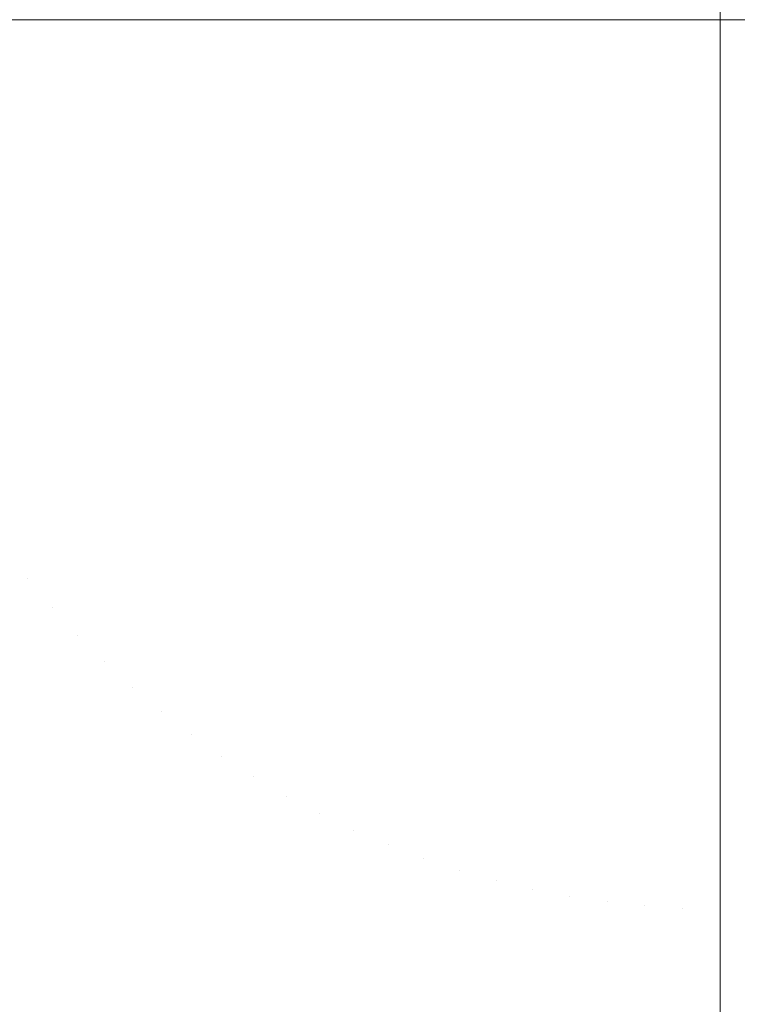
# Model space of a CAD drawing. Header units: centimetres. Extents: x -25.8 to 27.5, y 33.3 to 35.1.
# Tile 30 of 256: x -25.69604 to -25.69288, y 33.43578 to 33.44011. Entities that reach past the tile are written whole.
import ezdxf

# ---------------------------------------------------------------- set-up
doc = ezdxf.new("R2010")
doc.units = ezdxf.units.CM
doc.header["$LTSCALE"] = 2.54
doc.layers.add('Lucido design-1', color=7, linetype='Continuous')

# ---------------------------------------------------------------- blocks, each defined once
blk = doc.blocks.new('Gruppo-6-1')
at = {"color": 7, "linetype": 'Continuous', "lineweight": 9}
for points, invisible_edges in [([(-25.6989205, 33.440112, 329.7862993), (-25.6989205, 35.040112, 329.7862993), (-25.6949321, 35.040112, 329.7861409), (-25.6949321, 33.440112, 329.7861409)], 5), ([(-25.6989205, 33.440112, 305.8195362), (-25.6989205, 35.040112, 305.8195362), (-25.6949321, 35.040112, 305.8193778), (-25.6949321, 33.440112, 305.8193778)], 5), ([(-25.6968758, 33.440112, 330.5860448), (-25.6949317, 33.440112, 330.5860828), (-25.6949317, 35.040112, 330.5860828), (-25.6968758, 35.040112, 330.5860448)], 10), ([(-25.6968758, 33.440112, 306.6192817), (-25.6949317, 33.440112, 306.6193198), (-25.6949317, 35.040112, 306.6193198), (-25.6968758, 35.040112, 306.6192817)], 10), ([(-25.6949321, 33.440112, 329.7861409), (-25.6949321, 35.040112, 329.7861409), (-25.69296, 35.040112, 329.7861215), (-25.69296, 33.440112, 329.7861215)], 1), ([(-25.6949321, 33.440112, 305.8193778), (-25.6949321, 35.040112, 305.8193778), (-25.69296, 35.040112, 305.8193584), (-25.69296, 33.440112, 305.8193584)], 1), ([(-25.6949317, 35.040112, 330.5860828), (-25.6949317, 33.440112, 330.5860828), (-25.69296, 33.440112, 330.5861215), (-25.69296, 35.040112, 330.5861215)], 1), ([(-25.6949317, 35.040112, 306.6193198), (-25.6949317, 33.440112, 306.6193198), (-25.69296, 33.440112, 306.6193584), (-25.69296, 35.040112, 306.6193584)], 1), ([(-25.69296, 33.440112, 305.8193584), (-25.69296, 35.040112, 305.8193584), (-7.99296, 35.040112, 305.8193584), (-7.99296, 33.840112, 305.8193584)], 8), ([(-7.99296, 33.840112, 305.8193584), (-7.9926897, 33.8273796, 305.8193584), (-25.69296, 33.440112, 305.8193584)], 10), ([(-7.9926897, 33.8273796, 305.8193584), (-7.9918792, 33.8146702, 305.8193584), (-25.69296, 33.440112, 305.8193584)], 10), ([(-25.69296, 33.440112, 305.8193584), (-7.9918792, 33.8146702, 305.8193584), (-7.9905301, 33.8020067, 305.8193584)], 9), ([(-7.9905301, 33.8020067, 305.8193584), (-7.9886448, 33.7894118, 305.8193584), (-25.69296, 33.440112, 305.8193584)], 10), ([(-7.9886448, 33.7894118, 305.8193584), (-7.9862266, 33.7769082, 305.8193584), (-25.69296, 33.440112, 305.8193584)], 10), ([(-7.9862266, 33.7769082, 305.8193584), (-7.9832799, 33.7645186, 305.8193584), (-25.69296, 33.440112, 305.8193584)], 10), ([(-25.69296, 33.440112, 305.8193584), (-7.9832799, 33.7645186, 305.8193584), (-7.97981, 33.7522652, 305.8193584)], 9), ([(-7.97981, 33.7522652, 305.8193584), (-7.9758232, 33.7401701, 305.8193584), (-25.69296, 33.440112, 305.8193584)], 10), ([(-25.69296, 33.440112, 305.8193584), (-7.9758232, 33.7401701, 305.8193584), (-7.9713267, 33.7282551, 305.8193584)], 9), ([(-7.9713267, 33.7282551, 305.8193584), (-7.9663285, 33.7165416, 305.8193584), (-25.69296, 33.440112, 305.8193584)], 10), ([(-7.9663285, 33.7165416, 305.8193584), (-7.9608378, 33.7050509, 305.8193584), (-25.69296, 33.440112, 305.8193584)], 10), ([(-25.69296, 33.440112, 305.8193584), (-7.9608378, 33.7050509, 305.8193584), (-7.9548642, 33.6938035, 305.8193584)], 9), ([(-25.69296, 33.440112, 305.8193584), (-7.9548642, 33.6938035, 305.8193584), (-7.9484187, 33.6828198, 305.8193584)], 9), ([(-7.9484187, 33.6828198, 305.8193584), (-7.9415129, 33.6721196, 305.8193584), (-25.69296, 33.440112, 305.8193584)], 10), ([(-7.9415129, 33.6721196, 305.8193584), (-7.9341591, 33.6617221, 305.8193584), (-25.69296, 33.440112, 305.8193584)], 10), ([(-25.69296, 33.440112, 305.8193584), (-7.9341591, 33.6617221, 305.8193584), (-7.9263707, 33.651646, 305.8193584)], 9), ([(-25.69296, 33.440112, 305.8193584), (-7.9263707, 33.651646, 305.8193584), (-7.9181617, 33.6419096, 305.8193584)], 9), ([(-7.9181617, 33.6419096, 305.8193584), (-7.9095468, 33.6325303, 305.8193584), (-25.69296, 33.440112, 305.8193584)], 10), ([(-25.69296, 33.440112, 305.8193584), (-7.9095468, 33.6325303, 305.8193584), (-7.9005417, 33.6235252, 305.8193584)], 9), ([(-7.9005417, 33.6235252, 305.8193584), (-7.8911624, 33.6149103, 305.8193584), (-25.69296, 33.440112, 305.8193584)], 10), ([(-25.69296, 33.440112, 305.8193584), (-7.8911624, 33.6149103, 305.8193584), (-7.881426, 33.6067013, 305.8193584)], 9), ([(-7.881426, 33.6067013, 305.8193584), (-7.8713499, 33.5989129, 305.8193584), (-25.69296, 33.440112, 305.8193584)], 10), ([(-7.8713499, 33.5989129, 305.8193584), (-7.8609524, 33.5915591, 305.8193584), (-25.69296, 33.440112, 305.8193584)], 10), ([(-7.8609524, 33.5915591, 305.8193584), (-7.8502522, 33.5846533, 305.8193584), (-25.69296, 33.440112, 305.8193584)], 10), ([(-25.69296, 33.440112, 305.8193584), (-7.8502522, 33.5846533, 305.8193584), (-7.8392685, 33.5782078, 305.8193584)], 9), ([(-25.69296, 33.440112, 305.8193584), (-7.8392685, 33.5782078, 305.8193584), (-7.8280211, 33.5722342, 305.8193584)], 9), ([(-7.8280211, 33.5722342, 305.8193584), (-7.8165304, 33.5667435, 305.8193584), (-25.69296, 33.440112, 305.8193584)], 10), ([(-25.69296, 33.440112, 305.8193584), (-7.8165304, 33.5667435, 305.8193584), (-7.8048169, 33.5617453, 305.8193584)], 9), ([(-25.69296, 33.440112, 305.8193584), (-7.8048169, 33.5617453, 305.8193584), (-7.7929019, 33.5572488, 305.8193584)], 9), ([(-7.7929019, 33.5572488, 305.8193584), (-7.7808068, 33.553262, 305.8193584), (-25.69296, 33.440112, 305.8193584)], 10), ([(-7.7808068, 33.553262, 305.8193584), (-7.7685534, 33.5497921, 305.8193584), (-25.69296, 33.440112, 305.8193584)], 10), ([(-25.69296, 33.440112, 305.8193584), (-7.7685534, 33.5497921, 305.8193584), (-7.7561638, 33.5468454, 305.8193584)], 9), ([(-7.7561638, 33.5468454, 305.8193584), (-7.7436602, 33.5444272, 305.8193584), (-25.69296, 33.440112, 305.8193584)], 10), ([(-25.69296, 33.440112, 305.8193584), (-7.7436602, 33.5444272, 305.8193584), (-7.7310653, 33.5425419, 305.8193584)], 9), ([(-7.7310653, 33.5425419, 305.8193584), (-7.7184018, 33.5411928, 305.8193584), (-25.69296, 33.440112, 305.8193584)], 10), ([(-25.69296, 33.440112, 305.8193584), (-7.7184018, 33.5411928, 305.8193584), (-7.7056924, 33.5403823, 305.8193584)], 9), ([(-25.69296, 33.440112, 305.8193584), (-7.7056924, 33.5403823, 305.8193584), (-7.69296, 33.540112, 305.8193584)], 9), ([(-7.69296, 33.540112, 305.8193584), (9.40704, 33.540112, 305.8193584), (-25.69296, 33.440112, 305.8193584)], 10), ([(9.40704, 33.540112, 305.8193584), (27.40704, 33.440112, 305.8193584), (-25.69296, 33.440112, 305.8193584)], 9), ([(-25.6989151, 33.439859, 329.7862993), (-25.6989205, 33.440112, 329.7862993), (-25.6949321, 33.440112, 329.7861409), (-25.6949303, 33.4400283, 329.7861409)], 13), ([(-25.6989151, 33.439859, 305.8195362), (-25.6989205, 33.440112, 305.8195362), (-25.6949321, 33.440112, 305.8193778), (-25.6949303, 33.4400283, 305.8193778)], 13), ([(-25.6949317, 33.440112, 330.5860828), (-25.6968758, 33.440112, 330.5860448), (-25.6968723, 33.4399458, 330.5860448)], 10), ([(-25.6949317, 33.440112, 306.6193198), (-25.6968758, 33.440112, 306.6192817), (-25.6968723, 33.4399458, 306.6192817)], 10), ([(-25.6968723, 33.4399458, 330.5860448), (-25.69296, 33.440112, 330.5861215), (-25.6949317, 33.440112, 330.5860828)], 9), ([(-25.69296, 33.440112, 330.5861215), (-25.6968723, 33.4399458, 330.5860448), (-25.6968617, 33.4397799, 330.5860448)], 11), ([(-25.6968723, 33.4399458, 306.6192817), (-25.69296, 33.440112, 306.6193584), (-25.6949317, 33.440112, 306.6193198)], 9), ([(-25.69296, 33.440112, 306.6193584), (-25.6968723, 33.4399458, 306.6192817), (-25.6968617, 33.4397799, 306.6192817)], 11), ([(-25.69296, 33.440112, 330.5861215), (-25.6968617, 33.4397799, 330.5860448), (-25.6968441, 33.4396146, 330.5860448)], 11), ([(-25.69296, 33.440112, 306.6193584), (-25.6968617, 33.4397799, 306.6192817), (-25.6968441, 33.4396146, 306.6192817)], 11), ([(-25.69296, 33.440112, 330.5861215), (-25.6968441, 33.4396146, 330.5860448), (-25.6968195, 33.4394502, 330.5860448)], 11), ([(-25.69296, 33.440112, 306.6193584), (-25.6968441, 33.4396146, 306.6192817), (-25.6968195, 33.4394502, 306.6192817)], 11), ([(-25.69296, 33.440112, 330.5861215), (-25.6968195, 33.4394502, 330.5860448), (-25.6967879, 33.439287, 330.5860448)], 11), ([(-25.69296, 33.440112, 306.6193584), (-25.6968195, 33.4394502, 306.6192817), (-25.6967879, 33.439287, 306.6192817)], 11), ([(-25.69296, 33.440112, 330.5861215), (-25.6967879, 33.439287, 330.5860448), (-25.6967494, 33.4391253, 330.5860448)], 11), ([(-25.69296, 33.440112, 306.6193584), (-25.6967879, 33.439287, 306.6192817), (-25.6967494, 33.4391253, 306.6192817)], 11), ([(-25.69296, 33.440112, 330.5861215), (-25.6967494, 33.4391253, 330.5860448), (-25.6967041, 33.4389654, 330.5860448)], 11), ([(-25.69296, 33.440112, 306.6193584), (-25.6967494, 33.4391253, 306.6192817), (-25.6967041, 33.4389654, 306.6192817)], 11), ([(-25.69296, 33.440112, 330.5861215), (-25.6967041, 33.4389654, 330.5860448), (-25.6966521, 33.4388075, 330.5860448)], 11), ([(-25.69296, 33.440112, 306.6193584), (-25.6967041, 33.4389654, 306.6192817), (-25.6966521, 33.4388075, 306.6192817)], 11), ([(-25.69296, 33.440112, 330.5861215), (-25.6966521, 33.4388075, 330.5860448), (-25.6965934, 33.438652, 330.5860448)], 11), ([(-25.69296, 33.440112, 306.6193584), (-25.6966521, 33.4388075, 306.6192817), (-25.6965934, 33.438652, 306.6192817)], 11), ([(-25.69296, 33.440112, 330.5861215), (-25.6965934, 33.438652, 330.5860448), (-25.6965282, 33.4384991, 330.5860448)], 11), ([(-25.69296, 33.440112, 306.6193584), (-25.6965934, 33.438652, 306.6192817), (-25.6965282, 33.4384991, 306.6192817)], 11), ([(-25.69296, 33.440112, 330.5861215), (-25.6965282, 33.4384991, 330.5860448), (-25.6964565, 33.4383491, 330.5860448)], 11), ([(-25.69296, 33.440112, 306.6193584), (-25.6965282, 33.4384991, 306.6192817), (-25.6964565, 33.4383491, 306.6192817)], 11), ([(-25.69296, 33.440112, 330.5861215), (-25.6964565, 33.4383491, 330.5860448), (-25.6963785, 33.4382023, 330.5860448)], 11), ([(-25.69296, 33.440112, 306.6193584), (-25.6964565, 33.4383491, 306.6192817), (-25.6963785, 33.4382023, 306.6192817)], 11), ([(-25.69296, 33.440112, 330.5861215), (-25.6963785, 33.4382023, 330.5860448), (-25.6962944, 33.4380589, 330.5860448)], 11), ([(-25.69296, 33.440112, 306.6193584), (-25.6963785, 33.4382023, 306.6192817), (-25.6962944, 33.4380589, 306.6192817)], 11), ([(-25.69296, 33.440112, 330.5861215), (-25.6962944, 33.4380589, 330.5860448), (-25.6962043, 33.4379193, 330.5860448)], 11), ([(-25.69296, 33.440112, 306.6193584), (-25.6962944, 33.4380589, 306.6192817), (-25.6962043, 33.4379193, 306.6192817)], 11), ([(-25.69296, 33.440112, 330.5861215), (-25.6962043, 33.4379193, 330.5860448), (-25.6961083, 33.4377836, 330.5860448)], 11), ([(-25.69296, 33.440112, 306.6193584), (-25.6962043, 33.4379193, 306.6192817), (-25.6961083, 33.4377836, 306.6192817)], 11), ([(-25.69296, 33.440112, 330.5861215), (-25.6961083, 33.4377836, 330.5860448), (-25.6960066, 33.437652, 330.5860448)], 11), ([(-25.69296, 33.440112, 306.6193584), (-25.6961083, 33.4377836, 306.6192817), (-25.6960066, 33.437652, 306.6192817)], 11), ([(-25.69296, 33.440112, 330.5861215), (-25.6960066, 33.437652, 330.5860448), (-25.6958995, 33.4375249, 330.5860448)], 11), ([(-25.69296, 33.440112, 306.6193584), (-25.6960066, 33.437652, 306.6192817), (-25.6958995, 33.4375249, 306.6192817)], 11), ([(-25.69296, 33.440112, 330.5861215), (-25.6958995, 33.4375249, 330.5860448), (-25.695787, 33.4374025, 330.5860448)], 11), ([(-25.69296, 33.440112, 306.6193584), (-25.6958995, 33.4375249, 306.6192817), (-25.695787, 33.4374025, 306.6192817)], 11), ([(-25.69296, 33.440112, 330.5861215), (-25.695787, 33.4374025, 330.5860448), (-25.6956695, 33.437285, 330.5860448)], 11), ([(-25.69296, 33.440112, 306.6193584), (-25.695787, 33.4374025, 306.6192817), (-25.6956695, 33.437285, 306.6192817)], 11), ([(-25.69296, 33.440112, 330.5861215), (-25.6956695, 33.437285, 330.5860448), (-25.6955471, 33.4371725, 330.5860448)], 11), ([(-25.69296, 33.440112, 306.6193584), (-25.6956695, 33.437285, 306.6192817), (-25.6955471, 33.4371725, 306.6192817)], 11), ([(-25.69296, 33.440112, 330.5861215), (-25.6955471, 33.4371725, 330.5860448), (-25.69542, 33.4370654, 330.5860448)], 11), ([(-25.69296, 33.440112, 306.6193584), (-25.6955471, 33.4371725, 306.6192817), (-25.69542, 33.4370654, 306.6192817)], 11), ([(-25.69296, 33.440112, 330.5861215), (-25.69542, 33.4370654, 330.5860448), (-25.6952885, 33.4369637, 330.5860448)], 11), ([(-25.69296, 33.440112, 306.6193584), (-25.69542, 33.4370654, 306.6192817), (-25.6952885, 33.4369637, 306.6192817)], 11), ([(-25.69296, 33.440112, 330.5861215), (-25.6952885, 33.4369637, 330.5860448), (-25.6951527, 33.4368677, 330.5860448)], 11), ([(-25.69296, 33.440112, 306.6193584), (-25.6952885, 33.4369637, 306.6192817), (-25.6951527, 33.4368677, 306.6192817)], 11), ([(-25.69296, 33.440112, 330.5861215), (-25.6951527, 33.4368677, 330.5860448), (-25.6950131, 33.4367776, 330.5860448)], 11), ([(-25.69296, 33.440112, 306.6193584), (-25.6951527, 33.4368677, 306.6192817), (-25.6950131, 33.4367776, 306.6192817)], 11), ([(-25.69296, 33.440112, 330.5861215), (-25.6950131, 33.4367776, 330.5860448), (-25.6948697, 33.4366935, 330.5860448)], 11), ([(-25.69296, 33.440112, 306.6193584), (-25.6950131, 33.4367776, 306.6192817), (-25.6948697, 33.4366935, 306.6192817)], 11), ([(-25.6949303, 33.4400283, 329.7861409), (-25.6949321, 33.440112, 329.7861409), (-25.69296, 33.440112, 329.7861215)], 9), ([(-25.6949303, 33.4400283, 305.8193778), (-25.6949321, 33.440112, 305.8193778), (-25.69296, 33.440112, 305.8193584)], 9), ([(-25.694925, 33.4399448, 329.7861409), (-25.6949303, 33.4400283, 329.7861409), (-25.69296, 33.440112, 329.7861215)], 11), ([(-25.694925, 33.4399448, 305.8193778), (-25.6949303, 33.4400283, 305.8193778), (-25.69296, 33.440112, 305.8193584)], 11), ([(-25.6949161, 33.4398615, 329.7861409), (-25.694925, 33.4399448, 329.7861409), (-25.69296, 33.440112, 329.7861215)], 11), ([(-25.6949161, 33.4398615, 305.8193778), (-25.694925, 33.4399448, 305.8193778), (-25.69296, 33.440112, 305.8193584)], 11), ([(-25.6949037, 33.4397787, 329.7861409), (-25.6949161, 33.4398615, 329.7861409), (-25.69296, 33.440112, 329.7861215)], 11), ([(-25.6949037, 33.4397787, 305.8193778), (-25.6949161, 33.4398615, 305.8193778), (-25.69296, 33.440112, 305.8193584)], 11), ([(-25.6948878, 33.4396965, 329.7861409), (-25.6949037, 33.4397787, 329.7861409), (-25.69296, 33.440112, 329.7861215)], 11), ([(-25.6948878, 33.4396965, 305.8193778), (-25.6949037, 33.4397787, 305.8193778), (-25.69296, 33.440112, 305.8193584)], 11), ([(-25.6948685, 33.4396151, 329.7861409), (-25.6948878, 33.4396965, 329.7861409), (-25.69296, 33.440112, 329.7861215)], 11), ([(-25.6948685, 33.4396151, 305.8193778), (-25.6948878, 33.4396965, 305.8193778), (-25.69296, 33.440112, 305.8193584)], 11), ([(-25.69296, 33.440112, 330.5861215), (-25.6948697, 33.4366935, 330.5860448), (-25.6947229, 33.4366155, 330.5860448)], 11), ([(-25.69296, 33.440112, 306.6193584), (-25.6948697, 33.4366935, 306.6192817), (-25.6947229, 33.4366155, 306.6192817)], 11), ([(-25.6948456, 33.4395345, 329.7861409), (-25.6948685, 33.4396151, 329.7861409), (-25.69296, 33.440112, 329.7861215)], 11), ([(-25.6948456, 33.4395345, 305.8193778), (-25.6948685, 33.4396151, 305.8193778), (-25.69296, 33.440112, 305.8193584)], 11), ([(-25.6948194, 33.439455, 329.7861409), (-25.6948456, 33.4395345, 329.7861409), (-25.69296, 33.440112, 329.7861215)], 11), ([(-25.6948194, 33.439455, 305.8193778), (-25.6948456, 33.4395345, 305.8193778), (-25.69296, 33.440112, 305.8193584)], 11), ([(-25.6947899, 33.4393767, 329.7861409), (-25.6948194, 33.439455, 329.7861409), (-25.69296, 33.440112, 329.7861215)], 11), ([(-25.6947899, 33.4393767, 305.8193778), (-25.6948194, 33.439455, 305.8193778), (-25.69296, 33.440112, 305.8193584)], 11), ([(-25.694757, 33.4392997, 329.7861409), (-25.6947899, 33.4393767, 329.7861409), (-25.69296, 33.440112, 329.7861215)], 11), ([(-25.694757, 33.4392997, 305.8193778), (-25.6947899, 33.4393767, 305.8193778), (-25.69296, 33.440112, 305.8193584)], 11), ([(-25.6947209, 33.4392242, 329.7861409), (-25.694757, 33.4392997, 329.7861409), (-25.69296, 33.440112, 329.7861215)], 11), ([(-25.6947209, 33.4392242, 305.8193778), (-25.694757, 33.4392997, 305.8193778), (-25.69296, 33.440112, 305.8193584)], 11), ([(-25.69296, 33.440112, 330.5861215), (-25.6947229, 33.4366155, 330.5860448), (-25.6945729, 33.4365438, 330.5860448)], 11), ([(-25.69296, 33.440112, 306.6193584), (-25.6947229, 33.4366155, 306.6192817), (-25.6945729, 33.4365438, 306.6192817)], 11), ([(-25.6946817, 33.4391502, 329.7861409), (-25.6947209, 33.4392242, 329.7861409), (-25.69296, 33.440112, 329.7861215)], 11), ([(-25.6946817, 33.4391502, 305.8193778), (-25.6947209, 33.4392242, 305.8193778), (-25.69296, 33.440112, 305.8193584)], 11), ([(-25.6946393, 33.439078, 329.7861409), (-25.6946817, 33.4391502, 329.7861409), (-25.69296, 33.440112, 329.7861215)], 11), ([(-25.6946393, 33.439078, 305.8193778), (-25.6946817, 33.4391502, 305.8193778), (-25.69296, 33.440112, 305.8193584)], 11), ([(-25.6945939, 33.4390077, 329.7861409), (-25.6946393, 33.439078, 329.7861409), (-25.69296, 33.440112, 329.7861215)], 11), ([(-25.6945939, 33.4390077, 305.8193778), (-25.6946393, 33.439078, 305.8193778), (-25.69296, 33.440112, 305.8193584)], 11), ([(-25.6945456, 33.4389393, 329.7861409), (-25.6945939, 33.4390077, 329.7861409), (-25.69296, 33.440112, 329.7861215)], 11), ([(-25.6945456, 33.4389393, 305.8193778), (-25.6945939, 33.4390077, 305.8193778), (-25.69296, 33.440112, 305.8193584)], 11), ([(-25.69296, 33.440112, 330.5861215), (-25.6945729, 33.4365438, 330.5860448), (-25.69442, 33.4364786, 330.5860448)], 11), ([(-25.69296, 33.440112, 306.6193584), (-25.6945729, 33.4365438, 306.6192817), (-25.69442, 33.4364786, 306.6192817)], 11), ([(-25.6944944, 33.4388731, 329.7861409), (-25.6945456, 33.4389393, 329.7861409), (-25.69296, 33.440112, 329.7861215)], 11), ([(-25.6944944, 33.4388731, 305.8193778), (-25.6945456, 33.4389393, 305.8193778), (-25.69296, 33.440112, 305.8193584)], 11), ([(-25.6944404, 33.4388091, 329.7861409), (-25.6944944, 33.4388731, 329.7861409), (-25.69296, 33.440112, 329.7861215)], 11), ([(-25.6944404, 33.4388091, 305.8193778), (-25.6944944, 33.4388731, 305.8193778), (-25.69296, 33.440112, 305.8193584)], 11), ([(-25.6943838, 33.4387474, 329.7861409), (-25.6944404, 33.4388091, 329.7861409), (-25.69296, 33.440112, 329.7861215)], 11), ([(-25.6943838, 33.4387474, 305.8193778), (-25.6944404, 33.4388091, 305.8193778), (-25.69296, 33.440112, 305.8193584)], 11), ([(-25.69296, 33.440112, 330.5861215), (-25.69442, 33.4364786, 330.5860448), (-25.6942645, 33.4364199, 330.5860448)], 11), ([(-25.69296, 33.440112, 306.6193584), (-25.69442, 33.4364786, 306.6192817), (-25.6942645, 33.4364199, 306.6192817)], 11), ([(-25.6943246, 33.4386882, 329.7861409), (-25.6943838, 33.4387474, 329.7861409), (-25.69296, 33.440112, 329.7861215)], 11), ([(-25.6943246, 33.4386882, 305.8193778), (-25.6943838, 33.4387474, 305.8193778), (-25.69296, 33.440112, 305.8193584)], 11), ([(-25.6942629, 33.4386316, 329.7861409), (-25.6943246, 33.4386882, 329.7861409), (-25.69296, 33.440112, 329.7861215)], 11), ([(-25.6942629, 33.4386316, 305.8193778), (-25.6943246, 33.4386882, 305.8193778), (-25.69296, 33.440112, 305.8193584)], 11), ([(-25.69296, 33.440112, 330.5861215), (-25.6942645, 33.4364199, 330.5860448), (-25.6941066, 33.4363679, 330.5860448)], 11), ([(-25.69296, 33.440112, 306.6193584), (-25.6942645, 33.4364199, 306.6192817), (-25.6941066, 33.4363679, 306.6192817)], 11), ([(-25.6941989, 33.4385776, 329.7861409), (-25.6942629, 33.4386316, 329.7861409), (-25.69296, 33.440112, 329.7861215)], 11), ([(-25.6941989, 33.4385776, 305.8193778), (-25.6942629, 33.4386316, 305.8193778), (-25.69296, 33.440112, 305.8193584)], 11), ([(-25.6941327, 33.4385264, 329.7861409), (-25.6941989, 33.4385776, 329.7861409), (-25.69296, 33.440112, 329.7861215)], 11), ([(-25.6941327, 33.4385264, 305.8193778), (-25.6941989, 33.4385776, 305.8193778), (-25.69296, 33.440112, 305.8193584)], 11), ([(-25.6940643, 33.4384781, 329.7861409), (-25.6941327, 33.4385264, 329.7861409), (-25.69296, 33.440112, 329.7861215)], 11), ([(-25.6940643, 33.4384781, 305.8193778), (-25.6941327, 33.4385264, 305.8193778), (-25.69296, 33.440112, 305.8193584)], 11), ([(-25.69296, 33.440112, 330.5861215), (-25.6941066, 33.4363679, 330.5860448), (-25.6939467, 33.4363226, 330.5860448)], 11), ([(-25.69296, 33.440112, 306.6193584), (-25.6941066, 33.4363679, 306.6192817), (-25.6939467, 33.4363226, 306.6192817)], 11), ([(-25.693994, 33.4384327, 329.7861409), (-25.6940643, 33.4384781, 329.7861409), (-25.69296, 33.440112, 329.7861215)], 11), ([(-25.693994, 33.4384327, 305.8193778), (-25.6940643, 33.4384781, 305.8193778), (-25.69296, 33.440112, 305.8193584)], 11), ([(-25.6939218, 33.4383903, 329.7861409), (-25.693994, 33.4384327, 329.7861409), (-25.69296, 33.440112, 329.7861215)], 11), ([(-25.6939218, 33.4383903, 305.8193778), (-25.693994, 33.4384327, 305.8193778), (-25.69296, 33.440112, 305.8193584)], 11), ([(-25.69296, 33.440112, 330.5861215), (-25.6939467, 33.4363226, 330.5860448), (-25.693785, 33.4362841, 330.5860448)], 11), ([(-25.69296, 33.440112, 306.6193584), (-25.6939467, 33.4363226, 306.6192817), (-25.693785, 33.4362841, 306.6192817)], 11), ([(-25.6938478, 33.4383511, 329.7861409), (-25.6939218, 33.4383903, 329.7861409), (-25.69296, 33.440112, 329.7861215)], 11), ([(-25.6938478, 33.4383511, 305.8193778), (-25.6939218, 33.4383903, 305.8193778), (-25.69296, 33.440112, 305.8193584)], 11), ([(-25.6937723, 33.438315, 329.7861409), (-25.6938478, 33.4383511, 329.7861409), (-25.69296, 33.440112, 329.7861215)], 11), ([(-25.6937723, 33.438315, 305.8193778), (-25.6938478, 33.4383511, 305.8193778), (-25.69296, 33.440112, 305.8193584)], 11), ([(-25.69296, 33.440112, 330.5861215), (-25.693785, 33.4362841, 330.5860448), (-25.6936218, 33.4362525, 330.5860448)], 11), ([(-25.69296, 33.440112, 306.6193584), (-25.693785, 33.4362841, 306.6192817), (-25.6936218, 33.4362525, 306.6192817)], 11), ([(-25.6936953, 33.4382821, 329.7861409), (-25.6937723, 33.438315, 329.7861409), (-25.69296, 33.440112, 329.7861215)], 11), ([(-25.6936953, 33.4382821, 305.8193778), (-25.6937723, 33.438315, 305.8193778), (-25.69296, 33.440112, 305.8193584)], 11), ([(-25.693617, 33.4382526, 329.7861409), (-25.6936953, 33.4382821, 329.7861409), (-25.69296, 33.440112, 329.7861215)], 11), ([(-25.693617, 33.4382526, 305.8193778), (-25.6936953, 33.4382821, 305.8193778), (-25.69296, 33.440112, 305.8193584)], 11), ([(-25.69296, 33.440112, 330.5861215), (-25.6936218, 33.4362525, 330.5860448), (-25.6934574, 33.4362279, 330.5860448)], 11), ([(-25.69296, 33.440112, 306.6193584), (-25.6936218, 33.4362525, 306.6192817), (-25.6934574, 33.4362279, 306.6192817)], 11), ([(-25.6935375, 33.4382264, 329.7861409), (-25.693617, 33.4382526, 329.7861409), (-25.69296, 33.440112, 329.7861215)], 11), ([(-25.6935375, 33.4382264, 305.8193778), (-25.693617, 33.4382526, 305.8193778), (-25.69296, 33.440112, 305.8193584)], 11), ([(-25.6934569, 33.4382035, 329.7861409), (-25.6935375, 33.4382264, 329.7861409), (-25.69296, 33.440112, 329.7861215)], 11), ([(-25.6934569, 33.4382035, 305.8193778), (-25.6935375, 33.4382264, 305.8193778), (-25.69296, 33.440112, 305.8193584)], 11), ([(-25.69296, 33.440112, 330.5861215), (-25.6934574, 33.4362279, 330.5860448), (-25.6932921, 33.4362103, 330.5860448)], 11), ([(-25.69296, 33.440112, 306.6193584), (-25.6934574, 33.4362279, 306.6192817), (-25.6932921, 33.4362103, 306.6192817)], 11), ([(-25.6933755, 33.4381842, 329.7861409), (-25.6934569, 33.4382035, 329.7861409), (-25.69296, 33.440112, 329.7861215)], 11), ([(-25.6933755, 33.4381842, 305.8193778), (-25.6934569, 33.4382035, 305.8193778), (-25.69296, 33.440112, 305.8193584)], 11), ([(-25.6932933, 33.4381683, 329.7861409), (-25.6933755, 33.4381842, 329.7861409), (-25.69296, 33.440112, 329.7861215)], 11), ([(-25.6932933, 33.4381683, 305.8193778), (-25.6933755, 33.4381842, 305.8193778), (-25.69296, 33.440112, 305.8193584)], 11), ([(-25.6932105, 33.4381559, 329.7861409), (-25.6932933, 33.4381683, 329.7861409), (-25.69296, 33.440112, 329.7861215)], 11), ([(-25.6932105, 33.4381559, 305.8193778), (-25.6932933, 33.4381683, 305.8193778), (-25.69296, 33.440112, 305.8193584)], 11), ([(-25.69296, 33.440112, 330.5861215), (-25.6932921, 33.4362103, 330.5860448), (-25.6931262, 33.4361997, 330.5860448)], 11), ([(-25.69296, 33.440112, 306.6193584), (-25.6932921, 33.4362103, 306.6192817), (-25.6931262, 33.4361997, 306.6192817)], 11), ([(-25.6931272, 33.438147, 329.7861409), (-25.6932105, 33.4381559, 329.7861409), (-25.69296, 33.440112, 329.7861215)], 11), ([(-25.6931272, 33.438147, 305.8193778), (-25.6932105, 33.4381559, 305.8193778), (-25.69296, 33.440112, 305.8193584)], 11), ([(-25.6930437, 33.4381417, 329.7861409), (-25.6931272, 33.438147, 329.7861409), (-25.69296, 33.440112, 329.7861215)], 11), ([(-25.6930437, 33.4381417, 305.8193778), (-25.6931272, 33.438147, 305.8193778), (-25.69296, 33.440112, 305.8193584)], 11), ([(-25.69296, 33.440112, 330.5861215), (-25.6931262, 33.4361997, 330.5860448), (-25.69296, 33.4361962, 330.5860448)], 3), ([(-25.69296, 33.440112, 306.6193584), (-25.6931262, 33.4361997, 306.6192817), (-25.69296, 33.4361962, 306.6192817)], 3), ([(-25.69296, 33.4381399, 329.7861409), (-25.6930437, 33.4381417, 329.7861409), (-25.69296, 33.440112, 329.7861215)], 3), ([(-25.69296, 33.4381399, 305.8193778), (-25.6930437, 33.4381417, 305.8193778), (-25.69296, 33.440112, 305.8193584)], 3), ([(27.40704, 33.4361962, 330.5860448), (27.40704, 33.440112, 330.5861215), (-25.69296, 33.440112, 330.5861215), (-25.69296, 33.4361962, 330.5860448)], 8), ([(-25.69296, 33.4381399, 329.7861409), (-25.69296, 33.440112, 329.7861215), (27.40704, 33.440112, 329.7861215), (27.40704, 33.4381399, 329.7861409)], 8), ([(27.40704, 33.4361962, 306.6192817), (27.40704, 33.440112, 306.6193584), (-25.69296, 33.440112, 306.6193584), (-25.69296, 33.4361962, 306.6192817)], 8), ([(-25.69296, 33.4381399, 305.8193778), (-25.69296, 33.440112, 305.8193584), (27.40704, 33.440112, 305.8193584), (27.40704, 33.4381399, 305.8193778)], 8), ([(-25.698899, 33.4396065, 329.7862993), (-25.6989151, 33.439859, 329.7862993), (-25.6949303, 33.4400283, 329.7861409), (-25.694925, 33.4399448, 329.7861409)], 15), ([(-25.698899, 33.4396065, 305.8195362), (-25.6989151, 33.439859, 305.8195362), (-25.6949303, 33.4400283, 305.8193778), (-25.694925, 33.4399448, 305.8193778)], 15), ([(-25.6988722, 33.4393549, 329.7862993), (-25.698899, 33.4396065, 329.7862993), (-25.694925, 33.4399448, 329.7861409), (-25.6949161, 33.4398615, 329.7861409)], 15), ([(-25.6988722, 33.4393549, 305.8195362), (-25.698899, 33.4396065, 305.8195362), (-25.694925, 33.4399448, 305.8193778), (-25.6949161, 33.4398615, 305.8193778)], 15), ([(-25.6988348, 33.4391047, 329.7862993), (-25.6988722, 33.4393549, 329.7862993), (-25.6949161, 33.4398615, 329.7861409), (-25.6949037, 33.4397787, 329.7861409)], 15), ([(-25.6988348, 33.4391047, 305.8195362), (-25.6988722, 33.4393549, 305.8195362), (-25.6949161, 33.4398615, 305.8193778), (-25.6949037, 33.4397787, 305.8193778)], 15), ([(-25.6987867, 33.4388562, 329.7862993), (-25.6988348, 33.4391047, 329.7862993), (-25.6949037, 33.4397787, 329.7861409), (-25.6948878, 33.4396965, 329.7861409)], 15), ([(-25.6987867, 33.4388562, 305.8195362), (-25.6988348, 33.4391047, 305.8195362), (-25.6949037, 33.4397787, 305.8193778), (-25.6948878, 33.4396965, 305.8193778)], 15), ([(-25.6987282, 33.4386101, 329.7862993), (-25.6987867, 33.4388562, 329.7862993), (-25.6948878, 33.4396965, 329.7861409), (-25.6948685, 33.4396151, 329.7861409)], 15), ([(-25.6987282, 33.4386101, 305.8195362), (-25.6987867, 33.4388562, 305.8195362), (-25.6948878, 33.4396965, 305.8193778), (-25.6948685, 33.4396151, 305.8193778)], 15), ([(-25.6986592, 33.4383666, 329.7862993), (-25.6987282, 33.4386101, 329.7862993), (-25.6948685, 33.4396151, 329.7861409), (-25.6948456, 33.4395345, 329.7861409)], 15), ([(-25.6986592, 33.4383666, 305.8195362), (-25.6987282, 33.4386101, 305.8195362), (-25.6948685, 33.4396151, 305.8193778), (-25.6948456, 33.4395345, 305.8193778)], 15), ([(-25.69858, 33.4381263, 329.7862993), (-25.6986592, 33.4383666, 329.7862993), (-25.6948456, 33.4395345, 329.7861409), (-25.6948194, 33.439455, 329.7861409)], 15), ([(-25.69858, 33.4381263, 305.8195362), (-25.6986592, 33.4383666, 305.8195362), (-25.6948456, 33.4395345, 305.8193778), (-25.6948194, 33.439455, 305.8193778)], 15), ([(-25.6984907, 33.4378896, 329.7862993), (-25.69858, 33.4381263, 329.7862993), (-25.6948194, 33.439455, 329.7861409), (-25.6947899, 33.4393767, 329.7861409)], 15), ([(-25.6984907, 33.4378896, 305.8195362), (-25.69858, 33.4381263, 305.8195362), (-25.6948194, 33.439455, 305.8193778), (-25.6947899, 33.4393767, 305.8193778)], 15), ([(-25.6983914, 33.4376569, 329.7862993), (-25.6984907, 33.4378896, 329.7862993), (-25.6947899, 33.4393767, 329.7861409), (-25.694757, 33.4392997, 329.7861409)], 15), ([(-25.6983914, 33.4376569, 305.8195362), (-25.6984907, 33.4378896, 305.8195362), (-25.6947899, 33.4393767, 305.8193778), (-25.694757, 33.4392997, 305.8193778)], 15), ([(-25.6982823, 33.4374286, 329.7862993), (-25.6983914, 33.4376569, 329.7862993), (-25.694757, 33.4392997, 329.7861409), (-25.6947209, 33.4392242, 329.7861409)], 15), ([(-25.6982823, 33.4374286, 305.8195362), (-25.6983914, 33.4376569, 305.8195362), (-25.694757, 33.4392997, 305.8193778), (-25.6947209, 33.4392242, 305.8193778)], 15), ([(-25.6981636, 33.4372051, 329.7862993), (-25.6982823, 33.4374286, 329.7862993), (-25.6947209, 33.4392242, 329.7861409), (-25.6946817, 33.4391502, 329.7861409)], 15), ([(-25.6981636, 33.4372051, 305.8195362), (-25.6982823, 33.4374286, 305.8195362), (-25.6947209, 33.4392242, 305.8193778), (-25.6946817, 33.4391502, 305.8193778)], 15), ([(-25.6980355, 33.4369869, 329.7862993), (-25.6981636, 33.4372051, 329.7862993), (-25.6946817, 33.4391502, 329.7861409), (-25.6946393, 33.439078, 329.7861409)], 15), ([(-25.6980355, 33.4369869, 305.8195362), (-25.6981636, 33.4372051, 305.8195362), (-25.6946817, 33.4391502, 305.8193778), (-25.6946393, 33.439078, 305.8193778)], 15), ([(-25.6978983, 33.4367743, 329.7862993), (-25.6980355, 33.4369869, 329.7862993), (-25.6946393, 33.439078, 329.7861409), (-25.6945939, 33.4390077, 329.7861409)], 15), ([(-25.6978983, 33.4367743, 305.8195362), (-25.6980355, 33.4369869, 305.8195362), (-25.6946393, 33.439078, 305.8193778), (-25.6945939, 33.4390077, 305.8193778)], 15), ([(-25.6977522, 33.4365677, 329.7862993), (-25.6978983, 33.4367743, 329.7862993), (-25.6945939, 33.4390077, 329.7861409), (-25.6945456, 33.4389393, 329.7861409)], 15), ([(-25.6977522, 33.4365677, 305.8195362), (-25.6978983, 33.4367743, 305.8195362), (-25.6945939, 33.4390077, 305.8193778), (-25.6945456, 33.4389393, 305.8193778)], 15), ([(-25.6975975, 33.4363675, 329.7862993), (-25.6977522, 33.4365677, 329.7862993), (-25.6945456, 33.4389393, 329.7861409), (-25.6944944, 33.4388731, 329.7861409)], 15), ([(-25.6975975, 33.4363675, 305.8195362), (-25.6977522, 33.4365677, 305.8195362), (-25.6945456, 33.4389393, 305.8193778), (-25.6944944, 33.4388731, 305.8193778)], 15), ([(-25.6974344, 33.436174, 329.7862993), (-25.6975975, 33.4363675, 329.7862993), (-25.6944944, 33.4388731, 329.7861409), (-25.6944404, 33.4388091, 329.7861409)], 15), ([(-25.6974344, 33.436174, 305.8195362), (-25.6975975, 33.4363675, 305.8195362), (-25.6944944, 33.4388731, 305.8193778), (-25.6944404, 33.4388091, 305.8193778)], 15), ([(-25.6972632, 33.4359877, 329.7862993), (-25.6974344, 33.436174, 329.7862993), (-25.6944404, 33.4388091, 329.7861409), (-25.6943838, 33.4387474, 329.7861409)], 15), ([(-25.6972632, 33.4359877, 305.8195362), (-25.6974344, 33.436174, 305.8195362), (-25.6944404, 33.4388091, 305.8193778), (-25.6943838, 33.4387474, 305.8193778)], 15), ([(-25.6970843, 33.4358088, 329.7862993), (-25.6972632, 33.4359877, 329.7862993), (-25.6943838, 33.4387474, 329.7861409), (-25.6943246, 33.4386882, 329.7861409)], 15), ([(-25.6970843, 33.4358088, 305.8195362), (-25.6972632, 33.4359877, 305.8195362), (-25.6943838, 33.4387474, 305.8193778), (-25.6943246, 33.4386882, 305.8193778)], 15), ([(-25.696898, 33.4356376, 329.7862993), (-25.6970843, 33.4358088, 329.7862993), (-25.6943246, 33.4386882, 329.7861409), (-25.6942629, 33.4386316, 329.7861409)], 15), ([(-25.696898, 33.4356376, 305.8195362), (-25.6970843, 33.4358088, 305.8195362), (-25.6943246, 33.4386882, 305.8193778), (-25.6942629, 33.4386316, 305.8193778)], 15), ([(-25.6967045, 33.4354745, 329.7862993), (-25.696898, 33.4356376, 329.7862993), (-25.6942629, 33.4386316, 329.7861409), (-25.6941989, 33.4385776, 329.7861409)], 15), ([(-25.6967045, 33.4354745, 305.8195362), (-25.696898, 33.4356376, 305.8195362), (-25.6942629, 33.4386316, 305.8193778), (-25.6941989, 33.4385776, 305.8193778)], 15), ([(-25.6965043, 33.4353198, 329.7862993), (-25.6967045, 33.4354745, 329.7862993), (-25.6941989, 33.4385776, 329.7861409), (-25.6941327, 33.4385264, 329.7861409)], 15), ([(-25.6965043, 33.4353198, 305.8195362), (-25.6967045, 33.4354745, 305.8195362), (-25.6941989, 33.4385776, 305.8193778), (-25.6941327, 33.4385264, 305.8193778)], 15), ([(-25.6962977, 33.4351737, 329.7862993), (-25.6965043, 33.4353198, 329.7862993), (-25.6941327, 33.4385264, 329.7861409), (-25.6940643, 33.4384781, 329.7861409)], 15), ([(-25.6962977, 33.4351737, 305.8195362), (-25.6965043, 33.4353198, 305.8195362), (-25.6941327, 33.4385264, 305.8193778), (-25.6940643, 33.4384781, 305.8193778)], 15), ([(-25.6960851, 33.4350365, 329.7862993), (-25.6962977, 33.4351737, 329.7862993), (-25.6940643, 33.4384781, 329.7861409), (-25.693994, 33.4384327, 329.7861409)], 15), ([(-25.6960851, 33.4350365, 305.8195362), (-25.6962977, 33.4351737, 305.8195362), (-25.6940643, 33.4384781, 305.8193778), (-25.693994, 33.4384327, 305.8193778)], 15), ([(-25.6958669, 33.4349084, 329.7862993), (-25.6960851, 33.4350365, 329.7862993), (-25.693994, 33.4384327, 329.7861409), (-25.6939218, 33.4383903, 329.7861409)], 15), ([(-25.6958669, 33.4349084, 305.8195362), (-25.6960851, 33.4350365, 305.8195362), (-25.693994, 33.4384327, 305.8193778), (-25.6939218, 33.4383903, 305.8193778)], 15), ([(-25.6956434, 33.4347897, 329.7862993), (-25.6958669, 33.4349084, 329.7862993), (-25.6939218, 33.4383903, 329.7861409), (-25.6938478, 33.4383511, 329.7861409)], 15), ([(-25.6956434, 33.4347897, 305.8195362), (-25.6958669, 33.4349084, 305.8195362), (-25.6939218, 33.4383903, 305.8193778), (-25.6938478, 33.4383511, 305.8193778)], 15), ([(-25.6954151, 33.4346806, 329.7862993), (-25.6956434, 33.4347897, 329.7862993), (-25.6938478, 33.4383511, 329.7861409), (-25.6937723, 33.438315, 329.7861409)], 15), ([(-25.6954151, 33.4346806, 305.8195362), (-25.6956434, 33.4347897, 305.8195362), (-25.6938478, 33.4383511, 305.8193778), (-25.6937723, 33.438315, 305.8193778)], 15), ([(-25.6951824, 33.4345813, 329.7862993), (-25.6954151, 33.4346806, 329.7862993), (-25.6937723, 33.438315, 329.7861409), (-25.6936953, 33.4382821, 329.7861409)], 15), ([(-25.6951824, 33.4345813, 305.8195362), (-25.6954151, 33.4346806, 305.8195362), (-25.6937723, 33.438315, 305.8193778), (-25.6936953, 33.4382821, 305.8193778)], 15), ([(-25.6949457, 33.434492, 329.7862993), (-25.6951824, 33.4345813, 329.7862993), (-25.6936953, 33.4382821, 329.7861409), (-25.693617, 33.4382526, 329.7861409)], 15), ([(-25.6949457, 33.434492, 305.8195362), (-25.6951824, 33.4345813, 305.8195362), (-25.6936953, 33.4382821, 305.8193778), (-25.693617, 33.4382526, 305.8193778)], 15), ([(-25.6947054, 33.4344128, 329.7862993), (-25.6949457, 33.434492, 329.7862993), (-25.693617, 33.4382526, 329.7861409), (-25.6935375, 33.4382264, 329.7861409)], 15), ([(-25.6947054, 33.4344128, 305.8195362), (-25.6949457, 33.434492, 305.8195362), (-25.693617, 33.4382526, 305.8193778), (-25.6935375, 33.4382264, 305.8193778)], 15), ([(-25.6944619, 33.4343438, 329.7862993), (-25.6947054, 33.4344128, 329.7862993), (-25.6935375, 33.4382264, 329.7861409), (-25.6934569, 33.4382035, 329.7861409)], 15), ([(-25.6944619, 33.4343438, 305.8195362), (-25.6947054, 33.4344128, 305.8195362), (-25.6935375, 33.4382264, 305.8193778), (-25.6934569, 33.4382035, 305.8193778)], 15), ([(-25.6942158, 33.4342853, 329.7862993), (-25.6944619, 33.4343438, 329.7862993), (-25.6934569, 33.4382035, 329.7861409), (-25.6933755, 33.4381842, 329.7861409)], 15), ([(-25.6942158, 33.4342853, 305.8195362), (-25.6944619, 33.4343438, 305.8195362), (-25.6934569, 33.4382035, 305.8193778), (-25.6933755, 33.4381842, 305.8193778)], 15), ([(-25.6939673, 33.4342372, 329.7862993), (-25.6942158, 33.4342853, 329.7862993), (-25.6933755, 33.4381842, 329.7861409), (-25.6932933, 33.4381683, 329.7861409)], 15), ([(-25.6939673, 33.4342372, 305.8195362), (-25.6942158, 33.4342853, 305.8195362), (-25.6933755, 33.4381842, 305.8193778), (-25.6932933, 33.4381683, 305.8193778)], 15), ([(-25.6937171, 33.4341998, 329.7862993), (-25.6939673, 33.4342372, 329.7862993), (-25.6932933, 33.4381683, 329.7861409), (-25.6932105, 33.4381559, 329.7861409)], 15), ([(-25.6937171, 33.4341998, 305.8195362), (-25.6939673, 33.4342372, 305.8195362), (-25.6932933, 33.4381683, 305.8193778), (-25.6932105, 33.4381559, 305.8193778)], 15), ([(-25.6934655, 33.434173, 329.7862993), (-25.6937171, 33.4341998, 329.7862993), (-25.6932105, 33.4381559, 329.7861409), (-25.6931272, 33.438147, 329.7861409)], 15), ([(-25.6934655, 33.434173, 305.8195362), (-25.6937171, 33.4341998, 305.8195362), (-25.6932105, 33.4381559, 305.8193778), (-25.6931272, 33.438147, 305.8193778)], 15), ([(-25.693213, 33.4341569, 329.7862993), (-25.6934655, 33.434173, 329.7862993), (-25.6931272, 33.438147, 329.7861409), (-25.6930437, 33.4381417, 329.7861409)], 15), ([(-25.693213, 33.4341569, 305.8195362), (-25.6934655, 33.434173, 305.8195362), (-25.6931272, 33.438147, 305.8193778), (-25.6930437, 33.4381417, 305.8193778)], 15), ([(-25.693213, 33.4341569, 329.7862993), (-25.6930437, 33.4381417, 329.7861409), (-25.69296, 33.4381399, 329.7861409), (-25.69296, 33.4357508, 329.7862358)], 11), ([(-25.693213, 33.4341569, 305.8195362), (-25.6930437, 33.4381417, 305.8193778), (-25.69296, 33.4381399, 305.8193778), (-25.69296, 33.4357508, 305.8194727)], 11), ([(27.40704, 33.4381399, 329.7861409), (27.40704, 33.4357508, 329.7862358), (-25.69296, 33.4357508, 329.7862358), (-25.69296, 33.4381399, 329.7861409)], 10), ([(27.40704, 33.4381399, 305.8193778), (27.40704, 33.4357508, 305.8194727), (-25.69296, 33.4357508, 305.8194727), (-25.69296, 33.4381399, 305.8193778)], 10), ([(-25.6960066, 33.437652, 330.5860448), (-25.6961083, 33.4377836, 330.5860448), (-25.6995684, 33.4352245, 330.5857831), (-25.699355, 33.4349484, 330.5857831)], 15), ([(-25.6960066, 33.437652, 306.6192817), (-25.6961083, 33.4377836, 306.6192817), (-25.6995684, 33.4352245, 306.61902), (-25.699355, 33.4349484, 306.61902)], 15), ([(-25.6958995, 33.4375249, 330.5860448), (-25.6960066, 33.437652, 330.5860448), (-25.699355, 33.4349484, 330.5857831), (-25.6991301, 33.4346816, 330.5857831)], 15), ([(-25.6958995, 33.4375249, 306.6192817), (-25.6960066, 33.437652, 306.6192817), (-25.699355, 33.4349484, 306.61902), (-25.6991301, 33.4346816, 306.61902)], 15), ([(-25.695787, 33.4374025, 330.5860448), (-25.6958995, 33.4375249, 330.5860448), (-25.6991301, 33.4346816, 330.5857831), (-25.6988941, 33.4344247, 330.5857831)], 15), ([(-25.695787, 33.4374025, 306.6192817), (-25.6958995, 33.4375249, 306.6192817), (-25.6991301, 33.4346816, 306.61902), (-25.6988941, 33.4344247, 306.61902)], 15), ([(-25.6956695, 33.437285, 330.5860448), (-25.695787, 33.4374025, 330.5860448), (-25.6988941, 33.4344247, 330.5857831), (-25.6986473, 33.4341779, 330.5857831)], 15), ([(-25.6956695, 33.437285, 306.6192817), (-25.695787, 33.4374025, 306.6192817), (-25.6988941, 33.4344247, 306.61902), (-25.6986473, 33.4341779, 306.61902)], 15), ([(-25.6955471, 33.4371725, 330.5860448), (-25.6956695, 33.437285, 330.5860448), (-25.6986473, 33.4341779, 330.5857831), (-25.6983904, 33.4339419, 330.5857831)], 15), ([(-25.6955471, 33.4371725, 306.6192817), (-25.6956695, 33.437285, 306.6192817), (-25.6986473, 33.4341779, 306.61902), (-25.6983904, 33.4339419, 306.61902)], 15), ([(-25.69542, 33.4370654, 330.5860448), (-25.6955471, 33.4371725, 330.5860448), (-25.6983904, 33.4339419, 330.5857831), (-25.6981236, 33.433717, 330.5857831)], 15), ([(-25.69542, 33.4370654, 306.6192817), (-25.6955471, 33.4371725, 306.6192817), (-25.6983904, 33.4339419, 306.61902), (-25.6981236, 33.433717, 306.61902)], 15), ([(-25.6952885, 33.4369637, 330.5860448), (-25.69542, 33.4370654, 330.5860448), (-25.6981236, 33.433717, 330.5857831), (-25.6978475, 33.4335036, 330.5857831)], 15), ([(-25.6952885, 33.4369637, 306.6192817), (-25.69542, 33.4370654, 306.6192817), (-25.6981236, 33.433717, 306.61902), (-25.6978475, 33.4335036, 306.61902)], 15), ([(-25.6951527, 33.4368677, 330.5860448), (-25.6952885, 33.4369637, 330.5860448), (-25.6978475, 33.4335036, 330.5857831), (-25.6975627, 33.4333021, 330.5857831)], 15), ([(-25.6951527, 33.4368677, 306.6192817), (-25.6952885, 33.4369637, 306.6192817), (-25.6978475, 33.4335036, 306.61902), (-25.6975627, 33.4333021, 306.61902)], 15), ([(-25.6950131, 33.4367776, 330.5860448), (-25.6951527, 33.4368677, 330.5860448), (-25.6975627, 33.4333021, 330.5857831), (-25.6972695, 33.4331129, 330.5857831)], 15), ([(-25.6950131, 33.4367776, 306.6192817), (-25.6951527, 33.4368677, 306.6192817), (-25.6975627, 33.4333021, 306.61902), (-25.6972695, 33.4331129, 306.61902)], 15), ([(-25.6948697, 33.4366935, 330.5860448), (-25.6950131, 33.4367776, 330.5860448), (-25.6972695, 33.4331129, 330.5857831), (-25.6969686, 33.4329363, 330.5857831)], 15), ([(-25.6948697, 33.4366935, 306.6192817), (-25.6950131, 33.4367776, 306.6192817), (-25.6972695, 33.4331129, 306.61902), (-25.6969686, 33.4329363, 306.61902)], 15), ([(-25.6947229, 33.4366155, 330.5860448), (-25.6948697, 33.4366935, 330.5860448), (-25.6969686, 33.4329363, 330.5857831), (-25.6966604, 33.4327727, 330.5857831)], 15), ([(-25.6947229, 33.4366155, 306.6192817), (-25.6948697, 33.4366935, 306.6192817), (-25.6969686, 33.4329363, 306.61902), (-25.6966604, 33.4327727, 306.61902)], 15), ([(-25.6945729, 33.4365438, 330.5860448), (-25.6947229, 33.4366155, 330.5860448), (-25.6966604, 33.4327727, 330.5857831), (-25.6963456, 33.4326222, 330.5857831)], 15), ([(-25.6945729, 33.4365438, 306.6192817), (-25.6947229, 33.4366155, 306.6192817), (-25.6966604, 33.4327727, 306.61902), (-25.6963456, 33.4326222, 306.61902)], 15), ([(-25.69442, 33.4364786, 330.5860448), (-25.6945729, 33.4365438, 330.5860448), (-25.6963456, 33.4326222, 330.5857831), (-25.6960247, 33.4324853, 330.5857831)], 15), ([(-25.69442, 33.4364786, 306.6192817), (-25.6945729, 33.4365438, 306.6192817), (-25.6963456, 33.4326222, 306.61902), (-25.6960247, 33.4324853, 306.61902)], 15), ([(-25.6942645, 33.4364199, 330.5860448), (-25.69442, 33.4364786, 330.5860448), (-25.6960247, 33.4324853, 330.5857831), (-25.6956982, 33.4323621, 330.5857831)], 15), ([(-25.6942645, 33.4364199, 306.6192817), (-25.69442, 33.4364786, 306.6192817), (-25.6960247, 33.4324853, 306.61902), (-25.6956982, 33.4323621, 306.61902)], 15), ([(-25.6941066, 33.4363679, 330.5860448), (-25.6942645, 33.4364199, 330.5860448), (-25.6956982, 33.4323621, 330.5857831), (-25.6953668, 33.4322528, 330.5857831)], 15), ([(-25.6941066, 33.4363679, 306.6192817), (-25.6942645, 33.4364199, 306.6192817), (-25.6956982, 33.4323621, 306.61902), (-25.6953668, 33.4322528, 306.61902)], 15), ([(-25.6939467, 33.4363226, 330.5860448), (-25.6941066, 33.4363679, 330.5860448), (-25.6953668, 33.4322528, 330.5857831), (-25.6950311, 33.4321578, 330.5857831)], 15), ([(-25.6939467, 33.4363226, 306.6192817), (-25.6941066, 33.4363679, 306.6192817), (-25.6953668, 33.4322528, 306.61902), (-25.6950311, 33.4321578, 306.61902)], 15), ([(-25.693785, 33.4362841, 330.5860448), (-25.6939467, 33.4363226, 330.5860448), (-25.6950311, 33.4321578, 330.5857831), (-25.6946917, 33.432077, 330.5857831)], 15), ([(-25.693785, 33.4362841, 306.6192817), (-25.6939467, 33.4363226, 306.6192817), (-25.6950311, 33.4321578, 306.61902), (-25.6946917, 33.432077, 306.61902)], 15), ([(-25.6936218, 33.4362525, 330.5860448), (-25.693785, 33.4362841, 330.5860448), (-25.6946917, 33.432077, 330.5857831), (-25.6943491, 33.4320108, 330.5857831)], 15), ([(-25.6936218, 33.4362525, 306.6192817), (-25.693785, 33.4362841, 306.6192817), (-25.6946917, 33.432077, 306.61902), (-25.6943491, 33.4320108, 306.61902)], 15), ([(-25.6934574, 33.4362279, 330.5860448), (-25.6936218, 33.4362525, 330.5860448), (-25.6943491, 33.4320108, 330.5857831), (-25.694004, 33.4319591, 330.5857831)], 15), ([(-25.6934574, 33.4362279, 306.6192817), (-25.6936218, 33.4362525, 306.6192817), (-25.6943491, 33.4320108, 306.61902), (-25.694004, 33.4319591, 306.61902)], 15), ([(-25.6932921, 33.4362103, 330.5860448), (-25.6934574, 33.4362279, 330.5860448), (-25.694004, 33.4319591, 330.5857831), (-25.6936571, 33.4319222, 330.5857831)], 15), ([(-25.6932921, 33.4362103, 306.6192817), (-25.6934574, 33.4362279, 306.6192817), (-25.694004, 33.4319591, 306.61902), (-25.6936571, 33.4319222, 306.61902)], 15), ([(-25.6931262, 33.4361997, 330.5860448), (-25.6932921, 33.4362103, 330.5860448), (-25.6936571, 33.4319222, 330.5857831), (-25.6933088, 33.4319, 330.5857831)], 15), ([(-25.6931262, 33.4361997, 306.6192817), (-25.6932921, 33.4362103, 306.6192817), (-25.6936571, 33.4319222, 306.61902), (-25.6933088, 33.4319, 306.61902)], 15), ([(-25.6931262, 33.4361997, 330.5860448), (-25.6933088, 33.4319, 330.5857831), (-25.69296, 33.4318926, 330.5857831), (-25.69296, 33.4358683, 330.5860248)], 11), ([(-25.6931262, 33.4361997, 306.6192817), (-25.6933088, 33.4319, 306.61902), (-25.69296, 33.4318926, 306.61902), (-25.69296, 33.4358683, 306.6192618)], 11), ([(-25.69296, 33.4358683, 330.5860248), (-25.69296, 33.4361962, 330.5860448), (-25.6931262, 33.4361997, 330.5860448)], 10), ([(-25.69296, 33.4358683, 306.6192618), (-25.69296, 33.4361962, 306.6192817), (-25.6931262, 33.4361997, 306.6192817)], 10), ([(-25.69296, 33.4361962, 330.5860448), (-25.69296, 33.4358683, 330.5860248), (27.40704, 33.4358683, 330.5860248), (27.40704, 33.4361962, 330.5860448)], 10), ([(-25.69296, 33.4361962, 306.6192817), (-25.69296, 33.4358683, 306.6192618), (27.40704, 33.4358683, 306.6192618), (27.40704, 33.4361962, 306.6192817)], 10), ([(27.40704, 33.4318926, 330.5857831), (27.40704, 33.4358683, 330.5860248), (-25.69296, 33.4358683, 330.5860248), (-25.69296, 33.4318926, 330.5857831)], 10), ([(27.40704, 33.4318926, 306.61902), (27.40704, 33.4358683, 306.6192618), (-25.69296, 33.4358683, 306.6192618), (-25.69296, 33.4318926, 306.61902)], 10)]:
    blk.add_3dface(points, dxfattribs=dict(at, invisible_edges=invisible_edges))
blk.add_3dface([(-25.69296, 35.040112, 306.6193584), (-25.69296, 33.440112, 306.6193584), (27.40704, 33.440112, 306.6193584), (27.40704, 35.040112, 306.6193584)], dxfattribs=at)

msp = doc.modelspace()

# ---------------------------------------------------------------- block references
at = {"layer": 'Lucido design-1', "color": 7}
msp.add_blockref('Gruppo-6-1', (0, 0), dxfattribs=at)

doc.saveas('drawing.dxf')
